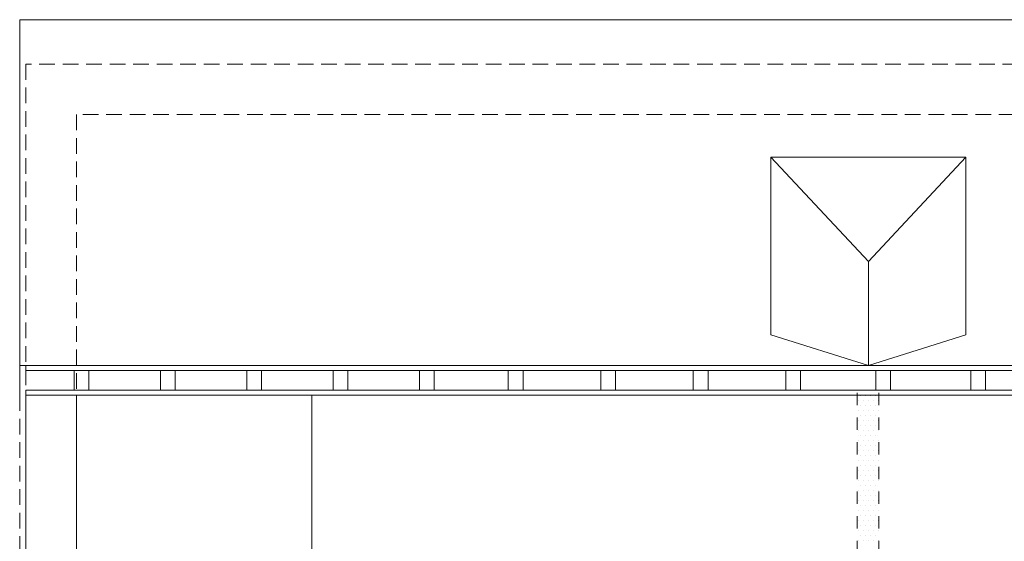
# Model space of a CAD drawing. Header units: millimetres. Extents: x -2274 to 12297, y -16157 to 26321.
# Tile 7 of 256: x -1705 to -907, y -12387 to -11964. Entities that reach past the tile are written whole.
import ezdxf

# ---------------------------------------------------------------- set-up
doc = ezdxf.new("R2010")
doc.units = ezdxf.units.MM
doc.linetypes.add('4002', pattern=[2, 1, -1])
doc.linetypes.add('DASHED', pattern=[19.05, 12.7, -6.35])
doc.layers.add('-LI-WIDOK', color=2, linetype='Continuous')
doc.layers.add('-ŚCIANY DZIAŁOWE', color=3, linetype='Continuous', lineweight=35)
doc.layers.add('-ŚCIANY NOŚNE', color=4, linetype='Continuous', lineweight=53)
doc.layers.add('DO USU', color=7, linetype='Continuous', true_color=0x969696)

msp = doc.modelspace()

# ---------------------------------------------------------------- linework, layer by layer
at = {"layer": '-LI-WIDOK', "color": 253, "lineweight": 13}
for p, q in [((-1704.96, -11964), (-1704.96, -12268.5)), ((5.04, -11964), (-1704.96, -11964)), ((-1095.82, -12075.44), (-937.82, -12075.44)), ((-1095.82, -12075.44), (-1095.82, -12219.44)), ((-1095.82, -12075.44), (-1016.82, -12159.97)), ((-1016.82, -12159.97), (-937.82, -12075.44)), ((-959.82, -12075.44), (-937.82, -12075.44)), ((-937.82, -12075.44), (-937.82, -12119.44)), ((-937.82, -12119.44), (-937.82, -12219.44)), ((-1016.82, -12159.97), (-1016.82, -12244.5)), ((-1095.82, -12219.44), (-1016.82, -12244.5)), ((-937.82, -12219.44), (-1016.82, -12244.5)), ((-1704.96, -12244.5), (-960.61, -12244.5)), ((-1699.96, -12244.5), (-1699.96, -12248.5)), ((-960.61, -12244.5), (-610.78, -12244.5)), ((-1699.96, -12248.5), (-964.61, -12248.5)), ((-1660.8, -12248.5), (-1660.8, -12264.5)), ((-1648.8, -12248.5), (-1660.8, -12248.5)), ((-1648.8, -12264.5), (-1648.8, -12248.5)), ((-1590.8, -12248.5), (-1590.8, -12264.5)), ((-1578.8, -12248.5), (-1590.8, -12248.5)), ((-1578.8, -12264.5), (-1578.8, -12248.5)), ((-1520.8, -12248.5), (-1520.8, -12264.5)), ((-1508.8, -12248.5), (-1520.8, -12248.5)), ((-1508.8, -12264.5), (-1508.8, -12248.5)), ((-1450.8, -12248.5), (-1450.8, -12264.5)), ((-1438.8, -12248.5), (-1450.8, -12248.5)), ((-1438.8, -12264.5), (-1438.8, -12248.5)), ((-1380.8, -12248.5), (-1380.8, -12264.5)), ((-1368.8, -12248.5), (-1380.8, -12248.5)), ((-1368.8, -12264.5), (-1368.8, -12248.5)), ((-1308.8, -12248.5), (-1308.8, -12264.5)), ((-1296.8, -12248.5), (-1308.8, -12248.5)), ((-1296.8, -12264.5), (-1296.8, -12248.5)), ((-1233.8, -12248.5), (-1233.8, -12264.5)), ((-1221.8, -12248.5), (-1233.8, -12248.5)), ((-1221.8, -12264.5), (-1221.8, -12248.5)), ((-1158.8, -12248.5), (-1158.8, -12264.5)), ((-1146.8, -12248.5), (-1158.8, -12248.5)), ((-1146.8, -12264.5), (-1146.8, -12248.5)), ((-1083.8, -12248.5), (-1083.8, -12264.5)), ((-1071.8, -12248.5), (-1083.8, -12248.5)), ((-1071.8, -12264.5), (-1071.8, -12248.5)), ((-1010.85, -12248.5), (-1010.85, -12264.5)), ((-998.85, -12248.5), (-1010.85, -12248.5)), ((-998.85, -12264.5), (-998.85, -12248.5)), ((-964.61, -12248.5), (-610.78, -12248.5)), ((-933.8, -12248.5), (-933.8, -12264.5)), ((-921.8, -12248.5), (-933.8, -12248.5)), ((-921.8, -12264.5), (-921.8, -12248.5)), ((-1699.96, -12264.5), (-982.61, -12264.5)), ((-1699.96, -12264.5), (-1699.96, -12268.5)), ((-1699.96, -12268.5), (-982.61, -12268.5)), ((-1660.8, -12264.5), (-1648.8, -12264.5)), ((-1590.8, -12264.5), (-1578.8, -12264.5)), ((-1520.8, -12264.5), (-1508.8, -12264.5)), ((-1450.8, -12264.5), (-1438.8, -12264.5)), ((-1380.8, -12264.5), (-1368.8, -12264.5)), ((-1308.8, -12264.5), (-1296.8, -12264.5)), ((-1233.8, -12264.5), (-1221.8, -12264.5)), ((-1158.8, -12264.5), (-1146.8, -12264.5)), ((-1083.8, -12264.5), (-1071.8, -12264.5)), ((-1010.85, -12264.5), (-998.85, -12264.5)), ((-982.61, -12264.5), (-632.78, -12264.5)), ((-982.61, -12268.5), (-632.78, -12268.5)), ((-933.8, -12264.5), (-921.8, -12264.5))]:
    msp.add_line(p, q, dxfattribs=at)
at = {"layer": '-LI-WIDOK', "color": 253, "linetype": 'DASHED', "lineweight": 13}
for p, q in [((-1699.96, -12000), (-1699.96, -13121)), ((0.04, -12000), (-1699.96, -12000)), ((-1658.96, -12041), (-1658.96, -12268.5)), ((-40.96, -12041), (-1658.96, -12041)), ((-1704.96, -12268.5), (-1704.96, -12852.5))]:
    msp.add_line(p, q, dxfattribs=at)
at = {"layer": '-ŚCIANY DZIAŁOWE', "color": 253, "lineweight": 13}
msp.add_line((-1467.96, -12852.5), (-1467.96, -12268.5), dxfattribs=at)
at = {"layer": '-ŚCIANY NOŚNE', "color": 253, "lineweight": 13}
for p, q in [((-1699.96, -12268.5), (-1699.96, -12464.5)), ((-1658.96, -12268.5), (-1658.96, -12464.5))]:
    msp.add_line(p, q, dxfattribs=at)
at = {"layer": 'DO USU', "color": 253, "linetype": '4002', "lineweight": 13, "ltscale": 10}
for p, q in [((-1025.96, -12266.5), (-1025.96, -12510.5)), ((-1008.36, -12266.5), (-1008.36, -12510.5))]:
    msp.add_line(p, q, dxfattribs=at)
at = {"layer": 'DO USU', "color": 253, "linetype": 'Continuous', "lineweight": 13, "ltscale": 10}
for p, q in [((-1022.95, -12269.04), (-1022.95, -12269.04)), ((-1018.9, -12269.04), (-1018.9, -12269.04)), ((-1014.86, -12269.04), (-1014.86, -12269.04)), ((-1010.81, -12269.04), (-1010.81, -12269.04)), ((-1024.98, -12273.08), (-1024.98, -12273.08)), ((-1022.95, -12277.13), (-1022.95, -12277.13)), ((-1020.93, -12273.08), (-1020.93, -12273.08)), ((-1018.9, -12277.13), (-1018.9, -12277.13)), ((-1016.88, -12273.08), (-1016.88, -12273.08)), ((-1014.86, -12277.13), (-1014.86, -12277.13)), ((-1012.83, -12273.08), (-1012.83, -12273.08)), ((-1010.81, -12277.13), (-1010.81, -12277.13)), ((-1008.78, -12273.08), (-1008.78, -12273.08)), ((-1024.98, -12281.18), (-1024.98, -12281.18)), ((-1022.95, -12285.23), (-1022.95, -12285.23)), ((-1020.93, -12281.18), (-1020.93, -12281.18)), ((-1018.9, -12285.23), (-1018.9, -12285.23)), ((-1016.88, -12281.18), (-1016.88, -12281.18)), ((-1014.86, -12285.23), (-1014.86, -12285.23)), ((-1012.83, -12281.18), (-1012.83, -12281.18)), ((-1010.81, -12285.23), (-1010.81, -12285.23)), ((-1008.78, -12281.18), (-1008.78, -12281.18)), ((-1024.98, -12289.28), (-1024.98, -12289.28)), ((-1022.95, -12293.33), (-1022.95, -12293.33)), ((-1020.93, -12289.28), (-1020.93, -12289.28)), ((-1018.9, -12293.33), (-1018.9, -12293.33)), ((-1016.88, -12289.28), (-1016.88, -12289.28)), ((-1014.86, -12293.33), (-1014.86, -12293.33)), ((-1012.83, -12289.28), (-1012.83, -12289.28)), ((-1010.81, -12293.33), (-1010.81, -12293.33)), ((-1008.78, -12289.28), (-1008.78, -12289.28)), ((-1024.98, -12297.37), (-1024.98, -12297.37)), ((-1022.95, -12301.42), (-1022.95, -12301.42)), ((-1020.93, -12297.37), (-1020.93, -12297.37)), ((-1018.9, -12301.42), (-1018.9, -12301.42)), ((-1016.88, -12297.37), (-1016.88, -12297.37)), ((-1014.86, -12301.42), (-1014.86, -12301.42)), ((-1012.83, -12297.37), (-1012.83, -12297.37)), ((-1010.81, -12301.42), (-1010.81, -12301.42)), ((-1008.78, -12297.37), (-1008.78, -12297.37)), ((-1024.98, -12305.47), (-1024.98, -12305.47)), ((-1022.95, -12309.52), (-1022.95, -12309.52)), ((-1020.93, -12305.47), (-1020.93, -12305.47)), ((-1018.9, -12309.52), (-1018.9, -12309.52)), ((-1016.88, -12305.47), (-1016.88, -12305.47)), ((-1014.86, -12309.52), (-1014.86, -12309.52)), ((-1012.83, -12305.47), (-1012.83, -12305.47)), ((-1010.81, -12309.52), (-1010.81, -12309.52)), ((-1008.78, -12305.47), (-1008.78, -12305.47)), ((-1024.98, -12313.57), (-1024.98, -12313.57)), ((-1022.95, -12317.61), (-1022.95, -12317.61)), ((-1020.93, -12313.57), (-1020.93, -12313.57)), ((-1018.9, -12317.61), (-1018.9, -12317.61)), ((-1016.88, -12313.57), (-1016.88, -12313.57)), ((-1014.86, -12317.61), (-1014.86, -12317.61)), ((-1012.83, -12313.57), (-1012.83, -12313.57)), ((-1010.81, -12317.61), (-1010.81, -12317.61)), ((-1008.78, -12313.57), (-1008.78, -12313.57)), ((-1024.98, -12321.66), (-1024.98, -12321.66)), ((-1022.95, -12325.71), (-1022.95, -12325.71)), ((-1020.93, -12321.66), (-1020.93, -12321.66)), ((-1018.9, -12325.71), (-1018.9, -12325.71)), ((-1016.88, -12321.66), (-1016.88, -12321.66)), ((-1014.86, -12325.71), (-1014.86, -12325.71)), ((-1012.83, -12321.66), (-1012.83, -12321.66)), ((-1010.81, -12325.71), (-1010.81, -12325.71)), ((-1008.78, -12321.66), (-1008.78, -12321.66)), ((-1024.98, -12329.76), (-1024.98, -12329.76)), ((-1022.95, -12333.81), (-1022.95, -12333.81)), ((-1020.93, -12329.76), (-1020.93, -12329.76)), ((-1018.9, -12333.81), (-1018.9, -12333.81)), ((-1016.88, -12329.76), (-1016.88, -12329.76)), ((-1014.86, -12333.81), (-1014.86, -12333.81)), ((-1012.83, -12329.76), (-1012.83, -12329.76)), ((-1010.81, -12333.81), (-1010.81, -12333.81)), ((-1008.78, -12329.76), (-1008.78, -12329.76)), ((-1024.98, -12337.85), (-1024.98, -12337.85)), ((-1022.95, -12341.9), (-1022.95, -12341.9)), ((-1020.93, -12337.85), (-1020.93, -12337.85)), ((-1018.9, -12341.9), (-1018.9, -12341.9)), ((-1016.88, -12337.85), (-1016.88, -12337.85)), ((-1014.86, -12341.9), (-1014.86, -12341.9)), ((-1012.83, -12337.85), (-1012.83, -12337.85)), ((-1010.81, -12341.9), (-1010.81, -12341.9)), ((-1008.78, -12337.85), (-1008.78, -12337.85)), ((-1024.98, -12345.95), (-1024.98, -12345.95)), ((-1022.95, -12350), (-1022.95, -12350)), ((-1020.93, -12345.95), (-1020.93, -12345.95)), ((-1018.9, -12350), (-1018.9, -12350)), ((-1016.88, -12345.95), (-1016.88, -12345.95)), ((-1014.86, -12350), (-1014.86, -12350)), ((-1012.83, -12345.95), (-1012.83, -12345.95)), ((-1010.81, -12350), (-1010.81, -12350)), ((-1008.78, -12345.95), (-1008.78, -12345.95)), ((-1024.98, -12354.05), (-1024.98, -12354.05)), ((-1022.95, -12358.1), (-1022.95, -12358.1)), ((-1020.93, -12354.05), (-1020.93, -12354.05)), ((-1018.9, -12358.1), (-1018.9, -12358.1)), ((-1016.88, -12354.05), (-1016.88, -12354.05)), ((-1014.86, -12358.1), (-1014.86, -12358.1)), ((-1012.83, -12354.05), (-1012.83, -12354.05)), ((-1010.81, -12358.1), (-1010.81, -12358.1)), ((-1008.78, -12354.05), (-1008.78, -12354.05)), ((-1024.98, -12362.14), (-1024.98, -12362.14)), ((-1022.95, -12366.19), (-1022.95, -12366.19)), ((-1020.93, -12362.14), (-1020.93, -12362.14)), ((-1018.9, -12366.19), (-1018.9, -12366.19)), ((-1016.88, -12362.14), (-1016.88, -12362.14)), ((-1014.86, -12366.19), (-1014.86, -12366.19)), ((-1012.83, -12362.14), (-1012.83, -12362.14)), ((-1010.81, -12366.19), (-1010.81, -12366.19)), ((-1008.78, -12362.14), (-1008.78, -12362.14)), ((-1024.98, -12370.24), (-1024.98, -12370.24)), ((-1022.95, -12374.29), (-1022.95, -12374.29)), ((-1020.93, -12370.24), (-1020.93, -12370.24)), ((-1018.9, -12374.29), (-1018.9, -12374.29)), ((-1016.88, -12370.24), (-1016.88, -12370.24)), ((-1014.86, -12374.29), (-1014.86, -12374.29)), ((-1012.83, -12370.24), (-1012.83, -12370.24)), ((-1010.81, -12374.29), (-1010.81, -12374.29)), ((-1008.78, -12370.24), (-1008.78, -12370.24)), ((-1024.98, -12378.34), (-1024.98, -12378.34)), ((-1022.95, -12382.38), (-1022.95, -12382.38)), ((-1020.93, -12378.34), (-1020.93, -12378.34)), ((-1018.9, -12382.38), (-1018.9, -12382.38)), ((-1016.88, -12378.34), (-1016.88, -12378.34)), ((-1014.86, -12382.38), (-1014.86, -12382.38)), ((-1012.83, -12378.34), (-1012.83, -12378.34)), ((-1010.81, -12382.38), (-1010.81, -12382.38)), ((-1008.78, -12378.34), (-1008.78, -12378.34)), ((-1024.98, -12386.43), (-1024.98, -12386.43)), ((-1020.93, -12386.43), (-1020.93, -12386.43)), ((-1016.88, -12386.43), (-1016.88, -12386.43)), ((-1012.83, -12386.43), (-1012.83, -12386.43)), ((-1008.78, -12386.43), (-1008.78, -12386.43))]:
    msp.add_line(p, q, dxfattribs=at)

doc.saveas('drawing.dxf')
